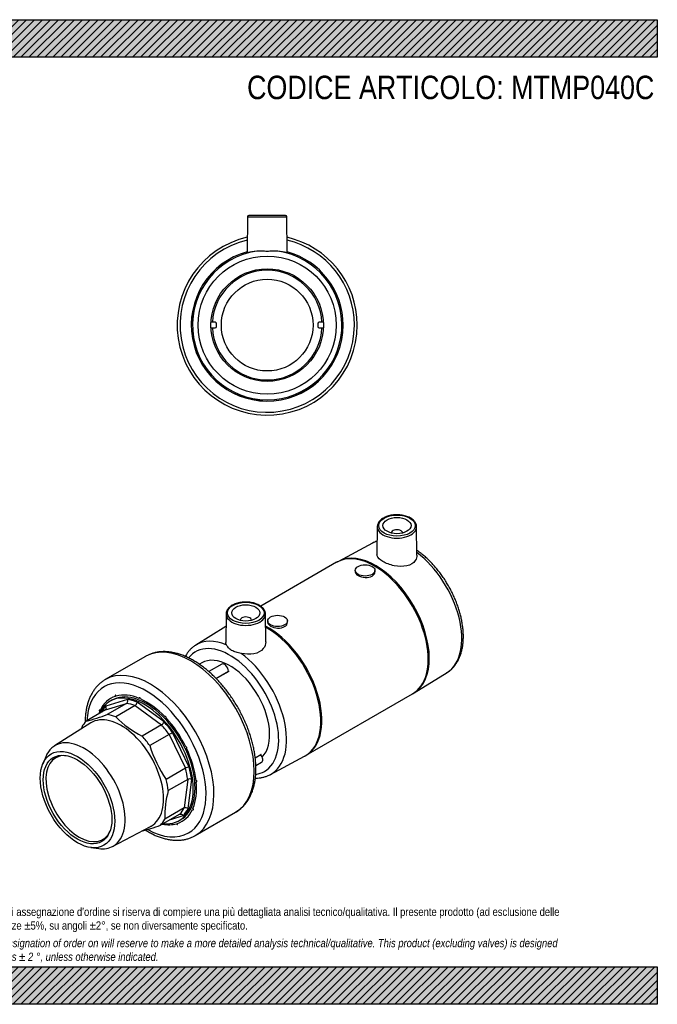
# Model space of a CAD drawing. Header units: millimetres. Extents: x 0 to 495, y 0 to 350.
# Tile 2 of 2: x 268 to 495, y 0 to 350. Entities that reach past the tile are written whole.
import ezdxf

# ---------------------------------------------------------------- set-up
doc = ezdxf.new("R2010")
doc.units = ezdxf.units.MM
doc.header["$LTSCALE"] = 1.666667
for name, color, linetype in [('Default', 7, 'Continuous'), ('IOM040C', 7, 'Continuous'), ('MP040C', 7, 'Continuous'), ('PARTE_PE_040', 7, 'Continuous')]:
    doc.layers.add(name, color=color, linetype=linetype)

# ---------------------------------------------------------------- blocks, each defined once
blk = doc.blocks.new('SE1')
at = {"layer": 'IOM040C', "color": 7, "linetype": 'Continuous'}
for p, q in [((298.78, 104.66), (306.31, 106.98)), ((306.66, 108.31), (298.97, 105.94)), ((306.31, 106.98), (299.45, 102.98)), ((301.1, 108.1), (300.46, 107.73)), ((309.34, 106.17), (302.47, 102.17)), ((309.34, 106.17), (318.74, 99.31)), ((319.64, 100.4), (310.03, 107.41)), ((298.78, 104.66), (291.93, 100.66)), ((293.59, 100), (280.66, 91.86)), ((318.74, 99.31), (311.86, 95.32)), ((321.46, 95.93), (314.57, 91.95)), ((321.46, 95.93), (327.24, 83.91)), ((328.56, 84.35), (322.66, 96.64)), ((277.57, 88), (276.5, 85.37)), ((327.24, 83.91), (320.34, 79.94)), ((328.05, 79.94), (321.15, 75.99)), ((328.05, 79.94), (326.81, 69.79)), ((328.2, 69.58), (329.47, 79.94)), ((325.24, 67.56), (318.35, 63.63)), ((326.81, 69.79), (319.91, 65.85)), ((322.03, 65.73), (326.46, 67.09)), ((301.31, 56.09), (314.82, 63.21)), ((324.96, 65.3), (325.6, 65.67)), ((293.62, 55.73), (296.43, 55.34))]:
    blk.add_line(p, q, dxfattribs=at)
for centre, radius, start, end in [((308.49, 107.46), 1.54, 303.2909, 358.2396), ((274.77, 169.58), 71.02, 283.9792, 290.3298), ((329.98, 130.02), 39.15, 225.3522, 242.4361), ((323.88, 89.2), 34.76, 164.5967, 165.5305), ((317.63, 101.15), 2.15, 301.2171, 339.5689), ((286.69, 155.99), 69.39, 300.067, 301.22), ((359.57, 106.17), 47.19, 197.5368, 213.7699), ((329.05, 80.7), 3.68, 97.6446, 119.5844), ((328.76, 78.53), 1.58, 63.5088, 117.0294), ((354.31, 66.8), 34.42, 164.5115, 181.5716), ((327.34, 68.63), 1.27, 47.6079, 114.7143), ((292.66, 133.51), 74.45, 284.6986, 290.1835)]:
    blk.add_arc(centre, radius, start, end, dxfattribs=at)
for centre, major_axis, start_param, end_param in [((313.35, 86.88), (12.25, -21.22), 0, 3.141593), ((313.35, 86.88), (12.63, -21.87), 3.022289, 3.522695), ((312.71, 86.52), (-12.25, 21.22), 2.749873, 6.283185), ((302.45, 109.58), (0.15, -0.26), 3.141593, 4.800223), ((311.01, 108.73), (0.15, -0.26), 0.697564, 4.276625), ((313.35, 86.88), (-12.63, 21.87), 5.116684, 5.61709), ((312.71, 86.52), (-12.25, 21.22), 0, 0.389173), ((312.71, 86.52), (-12, 20.78), 0.158827, 0.333374), ((312.01, 86.11), (-11.5, 19.91), -0.620293, -0.426905), ((312.71, 86.52), (-12, 20.78), -0.626571, -0.420626), ((304.44, 81.74), (10.62, -18.4), 0, 3.163816), ((313.35, 86.88), (-12.63, 21.87), 0.404295, 0.456691), ((296.81, 104.34), (0.15, -0.26), 1.744761, 5.323822), ((305.14, 82.14), (-11.48, 19.88), -0.620018, -0.427181), ((320.2, 102.03), (0.15, -0.26), 3.141593, 3.753026), ((305.14, 82.14), (-11.48, 19.88), 0.165381, 0.358218), ((312.01, 86.11), (-11.5, 19.91), 4.877494, 5.070882), ((312.71, 86.52), (-12, 20.78), 4.871216, 5.077161), ((305.14, 82.14), (-11.48, 19.88), 4.87777, 5.070607), ((291.22, 74.1), (10.33, -17.89), 0, 3.562127), ((327.55, 91.27), (0.15, -0.26), -0.349634, 3.229427), ((289.5, 73.11), (-8.38, 14.51), 0, 3.528992), ((289.5, 73.11), (-8.38, 14.51), 5.895786, 6.283185), ((312.71, 86.52), (12, -20.78), 0.944225, 1.15017), ((312.01, 86.11), (11.5, -19.91), 0.950504, 1.143891), ((305.14, 82.14), (11.48, -19.88), 0.950779, 1.143616), ((313.35, 86.88), (12.63, -21.87), 0.404295, 0.904701), ((331.1, 79.33), (-0.15, 0.26), 2.26836, 3.141593), ((313.35, 86.88), (-12.63, 21.87), 3.022289, 3.522695), ((312.01, 86.11), (11.5, -19.91), 0.165106, 0.358493), ((312.71, 86.52), (12, -20.78), 0.158827, 0.364772), ((329.89, 69.42), (-0.15, 0.26), 1.744761, 5.323822), ((304.44, 81.74), (10.62, -18.4), 6.260962, 6.283185), ((305.14, 82.14), (11.48, -19.88), 0.165381, 0.358218), ((313.35, 86.88), (12.63, -21.87), 5.824369, 6.140689), ((324.25, 64.19), (-0.15, 0.26), 1.221162, 4.800223), ((291.22, 74.1), (10.33, -17.89), 5.862651, 6.283185)]:
    blk.add_ellipse(centre, major_axis=major_axis, ratio=0.57735, start_param=start_param, end_param=end_param, dxfattribs=at)
for major_axis in [(9.38, -16.24), (-8.63, 14.94)]:
    blk.add_ellipse((288.88, 72.76), major_axis=major_axis, ratio=0.57735, dxfattribs=at)
for points in [[(298.78, 104.66), (298.87, 104.72), (298.95, 104.79), (299.07, 104.98), (299.11, 105.09), (299.14, 105.32), (299.14, 105.45), (299.09, 105.7), (299.04, 105.83), (298.97, 105.94)], [(306.31, 106.98), (306.4, 107.04), (306.48, 107.12), (306.62, 107.31), (306.67, 107.42), (306.73, 107.67), (306.75, 107.8), (306.73, 108.06), (306.71, 108.19), (306.66, 108.31)], [(325.24, 67.56), (325.33, 67.61), (325.44, 67.64), (325.66, 67.65), (325.78, 67.63), (326, 67.55), (326.11, 67.48), (326.3, 67.31), (326.39, 67.21), (326.46, 67.09)]]:
    blk.add_open_spline(points, degree=3, knots=[0, 0, 0, 0, 0.25, 0.25, 0.5, 0.5, 0.75, 0.75, 1, 1, 1, 1], dxfattribs=at)
at = {"layer": 'MP040C', "color": 7, "linetype": 'Continuous'}
for p, q in [((395.44, 169.79), (395.34, 159.87)), ((409.56, 159.66), (409.45, 169.79)), ((400.45, 167.55), (400.45, 167.52)), ((404.45, 167.52), (404.45, 167.55)), ((393.7, 163.93), (381.61, 157.46)), ((380.98, 157.11), (354, 141.53)), ((387.63, 154.24), (387.63, 153.74)), ((394.63, 153.74), (394.63, 154.24)), ((341.7, 138.76), (341.59, 128.63)), ((346.71, 136.53), (346.71, 136.49)), ((350.71, 136.49), (350.71, 136.53)), ((355.82, 128.86), (355.71, 138.76)), ((341.65, 134.35), (330.9, 127.67)), ((356.52, 136.28), (356.52, 135.78)), ((363.52, 135.78), (363.52, 136.28)), ((408.6, 110.71), (420.25, 117.95)), ((370.17, 88.51), (407.98, 110.34)), ((407.98, 110.35), (408.59, 110.72)), ((357.45, 81.69), (369.54, 88.16))]:
    blk.add_line(p, q, dxfattribs=at)
for centre, radius, start, end in [((383.99, 152.34), 5.63, 114.8868, 122.241), ((366.92, 93.76), 6.17, 295.0622, 301.7824)]:
    blk.add_arc(centre, radius, start, end, dxfattribs=at)
for centre, major_axis in [((402.45, 170.17), (-6.5, 0)), ((402.45, 170.17), (-5, 0)), ((391.13, 154.24), (-3.5, 0)), ((348.71, 139.14), (-6.5, 0)), ((348.71, 139.14), (5, 0)), ((360.02, 136.28), (3.5, 0))]:
    blk.add_ellipse(centre, major_axis=major_axis, ratio=0.57735, dxfattribs=at)
for centre, major_axis, start_param, end_param in [((402.45, 169.76), (7, 0), 3.135422, 6.279555), ((402.45, 167.55), (-2, 0), 3.112863, 6.283185), ((402.45, 169.76), (7, 0), 0, 0.006171), ((402.45, 169.76), (7, 0), 6.279555, 6.283185), ((406.73, 140.79), (13.28, -22.99), 3.004667, 3.122984), ((402.45, 167.55), (-2, 0), 0, 0.02873), ((394.85, 133.94), (-13.5, 23.38), 3.160211, 6.264557), ((394.48, 133.72), (13.5, -23.38), 0, 3.141593), ((406.73, 140.79), (13.28, -22.99), 0.018609, 2.205282), ((348.71, 138.73), (7, 0), 3.135422, 6.279555), ((348.71, 136.53), (2, 0), 0, 3.170323), ((348.71, 136.53), (2, 0), 6.254455, 6.283185), ((348.71, 138.73), (7, 0), 0, 0.006171), ((348.71, 138.73), (7, 0), 6.279555, 6.283185), ((356.67, 111.89), (-13.5, 23.38), 3.141579, 5.545673), ((356.3, 111.68), (13.5, -23.38), 0, 2.384351), ((344.43, 104.82), (13.28, -22.99), 2.497238, 3.161554), ((343.05, 104.03), (12.28, -21.26), 0, 3.370011), ((343.05, 104.03), (10, -17.32), 0.164034, 3.141593), ((344.43, 104.82), (13.28, -22.99), -0.018796, 2.215151), ((356.3, 111.68), (13.5, -23.38), 6.264576, 6.283185), ((343.05, 104.03), (12.28, -21.26), 6.056492, 6.283185)]:
    blk.add_ellipse(centre, major_axis=major_axis, ratio=0.57735, start_param=start_param, end_param=end_param, dxfattribs=at)
for points, knots in [([(409.44, 169.74), (409.44, 169.87), (409.44, 170.15), (409.32, 170.64), (409.08, 171.17), (408.74, 171.68), (408.29, 172.15), (407.74, 172.58), (407.1, 172.97), (406.38, 173.31), (405.59, 173.58), (404.76, 173.79), (403.89, 173.94), (402.99, 174.01), (402.09, 174.02), (401.19, 173.96), (400.31, 173.83), (399.47, 173.63), (398.67, 173.37), (397.94, 173.05), (397.28, 172.67), (396.7, 172.23), (396.21, 171.75), (395.84, 171.23), (395.58, 170.68), (395.46, 170.19), (395.46, 169.93), (395.46, 169.82)], [0, 0, 0, 0, 0.024742, 0.064043, 0.103498, 0.143579, 0.184449, 0.225973, 0.267875, 0.309913, 0.351919, 0.393856, 0.435726, 0.477547, 0.519347, 0.561156, 0.602995, 0.644895, 0.686887, 0.728998, 0.771241, 0.813595, 0.855921, 0.897954, 0.939345, 0.979845, 1, 1, 1, 1]), ([(395.38, 164.64), (395.24, 164.6), (394.76, 164.43), (394.16, 164.18), (393.78, 163.96), (393.67, 163.9)], [0.96528347, 0.96528347, 0.96528347, 0.96528347, 0.97334908, 0.99380721, 1, 1, 1, 1]), ([(420.21, 117.94), (420.31, 117.99), (420.69, 118.22), (421.38, 118.74), (422.19, 119.48), (422.93, 120.31), (423.6, 121.24), (424.19, 122.24), (424.71, 123.34), (425.15, 124.51), (425.5, 125.75), (425.77, 127.07), (425.95, 128.44), (426.05, 129.87), (426.06, 131.35), (425.98, 132.86), (425.81, 134.41), (425.56, 135.99), (425.23, 137.58), (424.82, 139.19), (424.33, 140.8), (423.76, 142.41), (423.12, 144.01), (422.41, 145.6), (421.64, 147.17), (420.8, 148.71), (419.89, 150.22), (418.94, 151.68), (417.93, 153.1), (416.87, 154.47), (415.77, 155.77), (414.62, 157.02), (413.44, 158.19), (412.24, 159.29), (411, 160.31), (410.1, 160.99), (409.61, 161.33), (409.54, 161.38)], [0.0008788, 0.0008788, 0.0008788, 0.0008788, 0.0070595, 0.0273396, 0.0476376, 0.0680321, 0.0885883, 0.1093503, 0.1303375, 0.1515441, 0.172944, 0.1944982, 0.2161634, 0.2378991, 0.2596714, 0.2814532, 0.3032249, 0.3249778, 0.3467076, 0.3684132, 0.3900957, 0.4117574, 0.4334016, 0.4550321, 0.476653, 0.4982685, 0.519883, 0.5415004, 0.5631242, 0.5847589, 0.606409, 0.6280789, 0.6497728, 0.6714943, 0.6932467, 0.7150318, 0.7184876, 0.7184876, 0.7184876, 0.7184876]), ([(409.55, 159.66), (409.56, 158.99), (409.36, 158.32), (408.34, 156.84), (407.24, 156.16), (404.56, 155.55), (402.97, 155.6), (399.97, 156.21), (398.51, 156.76), (396.33, 158.01), (395.61, 158.72), (395.36, 159.56), (395.33, 159.72), (395.34, 159.87)], [0.0438348, 0.0438348, 0.0438348, 0.0438348, 0.125, 0.125, 0.25, 0.25, 0.375, 0.375, 0.5, 0.5, 0.625, 0.625, 0.6528341, 0.6528341, 0.6528341, 0.6528341]), ([(387.63, 153.74), (387.63, 153.26), (388.01, 152.78), (389.3, 152.03), (390.22, 151.77), (392.04, 151.67), (392.95, 151.84), (394.26, 152.6), (394.63, 153.17), (394.63, 153.74)], [0.3750436, 0.3750436, 0.3750436, 0.3750436, 0.5, 0.5, 0.625, 0.625, 0.75, 0.75, 0.875, 0.875, 0.875, 0.875]), ([(355.7, 138.71), (355.7, 138.84), (355.7, 139.12), (355.58, 139.62), (355.34, 140.14), (355, 140.65), (354.55, 141.12), (354, 141.56), (353.36, 141.95), (352.64, 142.28), (351.85, 142.55), (351.02, 142.76), (350.15, 142.91), (349.25, 142.98), (348.35, 142.99), (347.45, 142.93), (346.57, 142.8), (345.73, 142.6), (344.93, 142.34), (344.2, 142.02), (343.54, 141.64), (342.96, 141.21), (342.47, 140.72), (342.1, 140.2), (341.84, 139.65), (341.72, 139.17), (341.72, 138.9), (341.72, 138.79)], [0, 0, 0, 0, 0.024742, 0.064043, 0.103498, 0.143579, 0.184449, 0.225973, 0.267875, 0.309913, 0.351919, 0.393856, 0.435726, 0.477547, 0.519347, 0.561156, 0.602995, 0.644895, 0.686887, 0.728998, 0.771241, 0.813595, 0.855921, 0.897954, 0.939345, 0.979845, 1, 1, 1, 1]), ([(356.52, 135.78), (356.52, 135.3), (356.9, 134.82), (358.19, 134.07), (359.1, 133.81), (360.93, 133.71), (361.84, 133.88), (363.15, 134.63), (363.52, 135.2), (363.52, 135.78)], [0.3750436, 0.3750436, 0.3750436, 0.3750436, 0.5, 0.5, 0.625, 0.625, 0.75, 0.75, 0.875, 0.875, 0.875, 0.875]), ([(330.89, 127.65), (330.81, 127.6), (330.44, 127.39), (329.77, 126.87), (328.96, 126.14), (328.22, 125.3), (327.62, 124.47), (327.28, 123.91), (327.14, 123.67)], [0, 0, 0, 0, 0.004968, 0.0253067, 0.0456634, 0.0661169, 0.0867325, 0.1014143, 0.1014143, 0.1014143, 0.1014143]), ([(347.06, 124.76), (346.74, 124.84), (346.43, 124.9), (345.82, 125.04), (345.52, 125.1), (344.95, 125.26), (344.68, 125.34), (344.16, 125.55), (343.91, 125.66), (343.44, 125.93), (343.23, 126.08), (342.84, 126.41), (342.66, 126.58), (342.34, 126.94), (342.2, 127.13), (341.96, 127.48), (341.86, 127.66), (341.79, 127.81)], [0, 0, 0, 0, 0.125, 0.125, 0.25, 0.25, 0.375, 0.375, 0.5, 0.5, 0.625, 0.625, 0.75, 0.75, 0.875, 0.875, 1, 1, 1, 1]), ([(355.82, 128.86), (355.82, 128), (355.52, 127.15), (354.18, 125.52), (352.99, 124.88), (350.16, 124.33), (348.57, 124.42), (347.06, 124.76)], [0.650429, 0.650429, 0.650429, 0.650429, 0.75, 0.75, 0.875, 0.875, 1, 1, 1, 1]), ([(352.11, 80.43), (352.35, 80.43), (352.99, 80.44), (354, 80.54), (355.12, 80.77), (356.18, 81.1), (356.98, 81.43), (357.35, 81.65), (357.44, 81.7)], [0.898218, 0.898218, 0.898218, 0.898218, 0.9112146, 0.9324008, 0.9533417, 0.9740503, 0.9945675, 1, 1, 1, 1])]:
    blk.add_open_spline(points, degree=3, knots=knots, dxfattribs=at)
blk.add_open_spline([(341.79, 127.81), (341.65, 128.08), (341.59, 128.35), (341.6, 128.63)], degree=3, dxfattribs=at)
at = {"layer": 'PARTE_PE_040', "color": 7, "linetype": 'Continuous'}
for p, q in [((313.09, 123.68), (298.76, 115.41)), ((333.05, 121.35), (332.2, 120.86)), ((340.14, 120.91), (335.56, 118.26)), ((338.1, 115.86), (342.55, 118.43)), ((342.62, 118.32), (338.2, 115.77)), ((297.04, 104.54), (296.93, 104.47)), ((327.7, 91.03), (327.64, 90.99)), ((352.06, 87.67), (354.06, 88.82)), ((354.08, 88.71), (352.08, 87.55)), ((352.27, 84.85), (354.33, 86.04)), ((330.76, 59.99), (345.09, 68.26))]:
    blk.add_line(p, q, dxfattribs=at)
for centre, major_axis, ratio, start_param, end_param in [((329.09, 95.97), (16, -27.71), 0.57735, 0, 3.137889), ((329.09, 95.97), (16, -27.71), 0.57735, 3.137889, 3.141593), ((314.76, 87.7), (16, -27.71), 0.57735, 0, 3.137889), ((341.14, 119.18), (1, -1.73), 0.57735, 0.828485, 3.141593), ((313.35, 86.88), (15, -25.98), 0.57735, 0, 3.857267), ((341.28, 103.01), (-10, 17.32), 0.57735, -0.879906, -0.87491), ((342.62, 118.39), (0.05, -0.0866), 0.57735, 3.970077, 5.393216), ((342.62, 118.57), (0.0566, 0.0824), 0.520291, 3.477241, 3.969983), ((314.76, 87.7), (16, -27.71), 0.57735, 3.137889, 3.141593), ((313.35, 86.88), (12.63, -21.87), 0.57735, 3.022289, 3.522695), ((302.45, 109.58), (0.15, -0.26), 0.57735, 1.221125, 4.800261), ((313.35, 86.88), (-12.63, 21.87), 0.57735, 5.640282, 6.140689), ((311.01, 108.73), (0.15, -0.26), 0.57735, 0.697494, 4.276662), ((313.35, 86.88), (-12.63, 21.87), 0.57735, 5.116684, 5.617091), ((313.35, 86.88), (-12.63, 21.87), 0.57735, 0.404294, 0.45669), ((296.81, 104.34), (0.15, -0.26), 0.57735, 1.744691, 5.323859), ((320.2, 102.03), (0.15, -0.26), 0.57735, 0.173928, 3.753063), ((313.35, 86.88), (12.63, -21.87), 0.57735, 1.451491, 1.951899), ((327.55, 91.27), (0.15, -0.26), 0.57735, -0.349704, 3.229464), ((313.35, 86.88), (12.63, -21.87), 0.57735, 0.927894, 1.4283), ((354.12, 88.75), (0.05, -0.0866), 0.57735, 3.507963, 4.931102), ((353.33, 87.77), (-1, 1.73), 0.57735, 3.141593, 4.931102), ((354.2, 88.72), (0.0889, -0.0457), 0.765213, 2.683319, 3.149372), ((341.28, 103.01), (10, -17.32), 0.57735, 0.352937, 0.356307), ((313.35, 86.88), (12.63, -21.87), 0.57735, 0.404294, 0.904702), ((331.1, 79.33), (-0.15, 0.26), 0.57735, 2.268323, 5.847458), ((313.35, 86.88), (-12.63, 21.87), 0.57735, 3.022289, 3.522695), ((329.89, 69.42), (-0.15, 0.26), 0.57735, 1.744691, 5.323859), ((313.35, 86.88), (12.63, -21.87), 0.57735, 5.824369, 6.140689), ((324.25, 64.19), (-0.15, 0.26), 0.57735, 1.221125, 4.800261), ((313.35, 86.88), (15, -25.98), 0.57735, 5.521297, 6.283185), ((314.76, 87.7), (16, -27.71), 0.57735, 6.282343, 6.283185)]:
    blk.add_ellipse(centre, major_axis=major_axis, ratio=ratio, start_param=start_param, end_param=end_param, dxfattribs=at)
for points, knots in [([(330.09, 122.2), (329.82, 122.35), (329.15, 122.73), (327.93, 123.34), (326.53, 123.95), (325.12, 124.45), (323.73, 124.85), (322.35, 125.14), (321, 125.31), (319.67, 125.38), (318.38, 125.33), (317.14, 125.16), (315.93, 124.89), (314.8, 124.52), (313.85, 124.11), (313.36, 123.82), (313.16, 123.71)], [0, 0, 0, 0, 0.041382, 0.119558, 0.197776, 0.27594, 0.35397, 0.431763, 0.5092, 0.586154, 0.662515, 0.738207, 0.81321, 0.887575, 0.961419, 1, 1, 1, 1]), ([(345.07, 68.26), (345.3, 68.39), (345.82, 68.69), (346.67, 69.32), (347.55, 70.11), (348.37, 71), (349.13, 71.97), (349.8, 73.04), (350.41, 74.19), (350.93, 75.42), (351.37, 76.73), (351.73, 78.11), (352.01, 79.55), (352.2, 81.06), (352.3, 82.62), (352.31, 84.23), (352.24, 85.88), (352.09, 87.57), (351.85, 89.29), (351.52, 91.02), (351.12, 92.78), (350.64, 94.54), (350.08, 96.31), (349.44, 98.07), (348.73, 99.83), (347.95, 101.57), (347.11, 103.3), (346.2, 104.99), (345.23, 106.66), (344.2, 108.29), (343.12, 109.87), (341.99, 111.4), (340.81, 112.88), (339.59, 114.3), (338.33, 115.65), (337.04, 116.94), (335.71, 118.15), (334.37, 119.27), (332.99, 120.32), (331.64, 121.26), (330.64, 121.88), (330.16, 122.16), (330.09, 122.2)], [0, 0, 0, 0, 0.015232, 0.039853, 0.064495, 0.089229, 0.114115, 0.139194, 0.164487, 0.189993, 0.215694, 0.241557, 0.267547, 0.293626, 0.31976, 0.345922, 0.372091, 0.398251, 0.424395, 0.450517, 0.476616, 0.502694, 0.528751, 0.554789, 0.580812, 0.606823, 0.632825, 0.658821, 0.684816, 0.710812, 0.736812, 0.76282, 0.78884, 0.814875, 0.840928, 0.867004, 0.893104, 0.919232, 0.94539, 0.971576, 0.996395, 1, 1, 1, 1]), ([(342.55, 118.43), (342.56, 118.43), (342.56, 118.44), (342.57, 118.44), (342.57, 118.45), (342.58, 118.45), (342.58, 118.46), (342.58, 118.47), (342.58, 118.47), (342.58, 118.48)], [0, 0, 0, 0, 0.1304902, 0.1304902, 0.1304902, 0.342558, 0.342558, 0.342558, 0.5111675, 0.5111675, 0.5111675, 0.5111675]), ([(342.62, 118.32), (342.65, 118.34), (342.67, 118.37), (342.67, 118.44), (342.65, 118.47), (342.62, 118.5)], [0, 0, 0, 0, 0.5, 0.5, 1, 1, 1, 1]), ([(298.84, 115.44), (298.66, 115.34), (298.18, 115.08), (297.37, 114.49), (296.47, 113.72), (295.63, 112.85), (294.87, 111.89), (294.18, 110.84), (293.56, 109.71), (293.02, 108.5), (292.56, 107.2), (292.19, 105.84), (291.89, 104.4), (291.69, 102.9), (291.58, 101.51), (291.56, 100.62), (291.55, 100.25)], [0, 0, 0, 0, 0.0087581, 0.0271599, 0.0455678, 0.0640345, 0.0826069, 0.1013189, 0.1201892, 0.1392202, 0.1584001, 0.1777069, 0.1971132, 0.2165911, 0.2361149, 0.249564, 0.249564, 0.249564, 0.249564]), ([(354.14, 88.79), (354.16, 88.82), (354.16, 88.84), (354.13, 88.85), (354.1, 88.85), (354.06, 88.82)], [0, 0, 0, 0, 0.5, 0.5, 1, 1, 1, 1]), ([(354.08, 88.71), (354.09, 88.71), (354.1, 88.71), (354.11, 88.72), (354.11, 88.72), (354.12, 88.72), (354.12, 88.72), (354.13, 88.72), (354.13, 88.71), (354.13, 88.71)], [0, 0, 0, 0, 0.2089101, 0.2089101, 0.2089101, 0.4189803, 0.4189803, 0.4189803, 0.5967031, 0.5967031, 0.5967031, 0.5967031]), ([(354.13, 88.71), (354.13, 88.71), (354.12, 88.72), (354.12, 88.75), (354.12, 88.77), (354.12, 88.77), (354.12, 88.77), (354.12, 88.77)], [0, 0, 0, 0, 0.0693986, 0.3697419, 0.5914355, 0.7721248, 0.7867507, 0.7867507, 0.7867507, 0.7867507]), ([(313.05, 61.9), (313.16, 61.83), (313.73, 61.48), (314.78, 60.9), (316.19, 60.2), (317.6, 59.62), (319, 59.13), (320.39, 58.76), (321.77, 58.49), (323.12, 58.34), (324.44, 58.3), (325.72, 58.37), (326.96, 58.55), (328.15, 58.84), (329.27, 59.24), (330.16, 59.64), (330.6, 59.9), (330.74, 59.99)], [0.738304, 0.738304, 0.738304, 0.738304, 0.7428026, 0.7624073, 0.7820245, 0.801642, 0.8212426, 0.840805, 0.8603025, 0.8797043, 0.8989795, 0.9181012, 0.9370529, 0.9558329, 0.9744571, 0.9929582, 1, 1, 1, 1])]:
    blk.add_open_spline(points, degree=3, knots=knots, dxfattribs=at)
blk = doc.blocks.new('SE3')
at = {"layer": 'MP040C', "color": 7, "linetype": 'Continuous'}
for p, q in [((362.82, 280.43), (349.81, 280.43)), ((349.31, 279.94), (349.2, 267.18)), ((349.31, 279.94), (363.32, 279.94)), ((363.43, 267.18), (363.32, 279.94)), ((337.84, 242.43), (336.34, 242.43)), ((338.34, 240.93), (338.34, 241.93)), ((374.29, 241.93), (374.29, 240.93)), ((376.29, 242.43), (374.79, 242.43)), ((336.34, 240.43), (337.84, 240.43)), ((374.79, 240.43), (376.29, 240.43))]:
    blk.add_line(p, q, dxfattribs=at)
for radius in [24.55, 20]:
    blk.add_circle((356.31, 241.43), radius, dxfattribs=at)
for centre, radius, start, end in [((349.81, 279.93), 0.5, 90, 179.5), ((362.82, 279.93), 0.5, 0.5, 90), ((356.31, 241.43), 27, 105.2746, 0), ((356.31, 241.43), 26.99, 105.2788, 0), ((356.31, 241.43), 26.55, 98.0812, 81.9188), ((356.31, 241.43), 27, 0, 74.7254), ((356.31, 241.43), 26.99, 0, 74.7212), ((337.84, 241.93), 0.5, 0, 90), ((374.79, 241.93), 0.5, 90, 180), ((337.84, 240.93), 0.5, 270, 0), ((374.79, 240.93), 0.5, 180, 270)]:
    blk.add_arc(centre, radius, start, end, dxfattribs=at)
for points, knots in [([(352.58, 267.72), (351.28, 267.56), (350.24, 267.34), (349.37, 267.18), (349.2, 267.16), (349.2, 267.18)], [0, 0, 0, 0, 0.125, 0.125, 0.1964172, 0.1964172, 0.1964172, 0.1964172]), ([(360.05, 267.72), (359.77, 267.75), (359.48, 267.76), (358.88, 267.76), (358.57, 267.74), (357.93, 267.71), (357.61, 267.69), (356.97, 267.66), (356.64, 267.65), (355.98, 267.65), (355.65, 267.66), (355.01, 267.69), (354.69, 267.71), (354.06, 267.74), (353.75, 267.76), (353.15, 267.76), (352.86, 267.75), (352.58, 267.72)], [0, 0, 0, 0, 0.125, 0.125, 0.25, 0.25, 0.375, 0.375, 0.5, 0.5, 0.625, 0.625, 0.75, 0.75, 0.875, 0.875, 1, 1, 1, 1]), ([(363.42, 267.18), (363.42, 267.16), (363.26, 267.18), (362.38, 267.34), (361.35, 267.55), (360.05, 267.72)], [0.8036084, 0.8036084, 0.8036084, 0.8036084, 0.875, 0.875, 1, 1, 1, 1])]:
    blk.add_open_spline(points, degree=3, knots=knots, dxfattribs=at)
at = {"layer": 'PARTE_PE_040', "color": 7, "linetype": 'Continuous'}
blk.add_circle((356.31, 241.43), 16.3, dxfattribs=at)
for radius, start, end in [(32, 102.7604, 0), (30.99, 103.2022, 0), (32, 0, 77.2396), (30.99, 0, 76.7978), (19.5, 2.9395, 177.0605), (19.5, 182.9395, 357.0605)]:
    blk.add_arc((356.31, 241.43), radius, start, end, dxfattribs=at)

msp = doc.modelspace()

# ---------------------------------------------------------------- hatches: boundary and pattern name
at = {"layer": 'Default', "linetype": 'Continuous'}
h = msp.add_hatch(dxfattribs=at)
h.set_pattern_fill('LINE', scale=0.62992, angle=45, style=0)
h.paths.add_polyline_path([(495, 336.67), (495, 350), (0, 350), (0, 336.67)])
for points in [[(495, 336.67), (495, 350), (0, 350), (0, 336.67)], [(495, 0), (495, 13.33), (0, 13.33), (0, 0)]]:
    msp.add_hatch(color=7, dxfattribs=at).paths.add_polyline_path(points)
h = msp.add_hatch(dxfattribs=at)
h.set_pattern_fill('LINE', scale=0.62992, angle=45, style=0)
h.paths.add_polyline_path([(495, 0), (495, 13.33), (0, 13.33), (0, 0)])

# ---------------------------------------------------------------- linework, layer by layer
at = {"layer": 'Default', "color": 7, "linetype": 'Continuous'}
for p, q in [((0, 350), (495, 350)), ((495, 350), (495, 336.67)), ((495, 336.67), (0, 336.67)), ((0, 13.33), (495, 13.33)), ((495, 13.33), (495, 0)), ((495, 0), (0, 0))]:
    msp.add_line(p, q, dxfattribs=at)

# ---------------------------------------------------------------- block references
at = {"layer": 'Default'}
for name in ['SE3', 'SE1']:
    msp.add_blockref(name, (0, 0), dxfattribs=at)

# ---------------------------------------------------------------- texts
at = {"layer": 'Default', "attachment_point": 1}
for s, insert, char_height, width in [('{\\fArial Narrow|b0||i0||c0|p34;\\C7;\\H8.333333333;\\W1.;CODICE ARTICOLO: MTMP040C}', (349.16, 330.09), 8.3333, 145.3788), ("{\\fArial Narrow|b0||i0||c0|p34;\\C7;\\H2.916666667;\\W1.;PLASTITALIA si riserva il diritto di revisionare la presente specifica, mantenendo la conformità alle prescrizioni del prodotto, senza alcun preavviso. In caso di assegnazione d'ordine si riserva di compiere una più dettagliata analisi tecnico/qualitativa. Il presente prodotto (ad esclusione delle \\P}{\\fArial Narrow|b0||i0||c0|p34;\\C7;\\H2.916666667;\\W1.;valvole) è progettato per applicazioni non previste dalla direttiva 2014/68/EU. Tolleranza su diametri e spessori come da normative se applicabile, su lunghezze ±5%, su angoli ±2°, se non diversamente specificato.\\P}{\\fArial Narrow|b0||i0||c0|p34;\\C7;\\H0.8333333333;\\W1.;   \\P}{\\fArial Narrow|b0||i1||c0|p34;\\C7;\\H2.916666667;\\W1.;PLASTITALIA on reserves the right to revise this specification, maintaining the conformity to the requirements of the product, without any notice. In case of assignation of order on will reserve to make a more detailed analysis technical/qualitative. This product (excluding valves) is designed \\P}{\\fArial Narrow|b0||i1||c0|p34;\\C7;\\H2.916666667;\\W1.;for applications not covered by Directive 2014/68 / EU. The tolerance on diameters and thicknesses as the standards if applicable, on lengths ± 5%, on angles ± 2 °, unless otherwise indicated.\\P}", (33.33, 34.34), 2.91667, 428.3333)]:
    msp.add_mtext(s, dxfattribs=dict(at, insert=insert, char_height=char_height, width=width))

doc.saveas('drawing.dxf')
